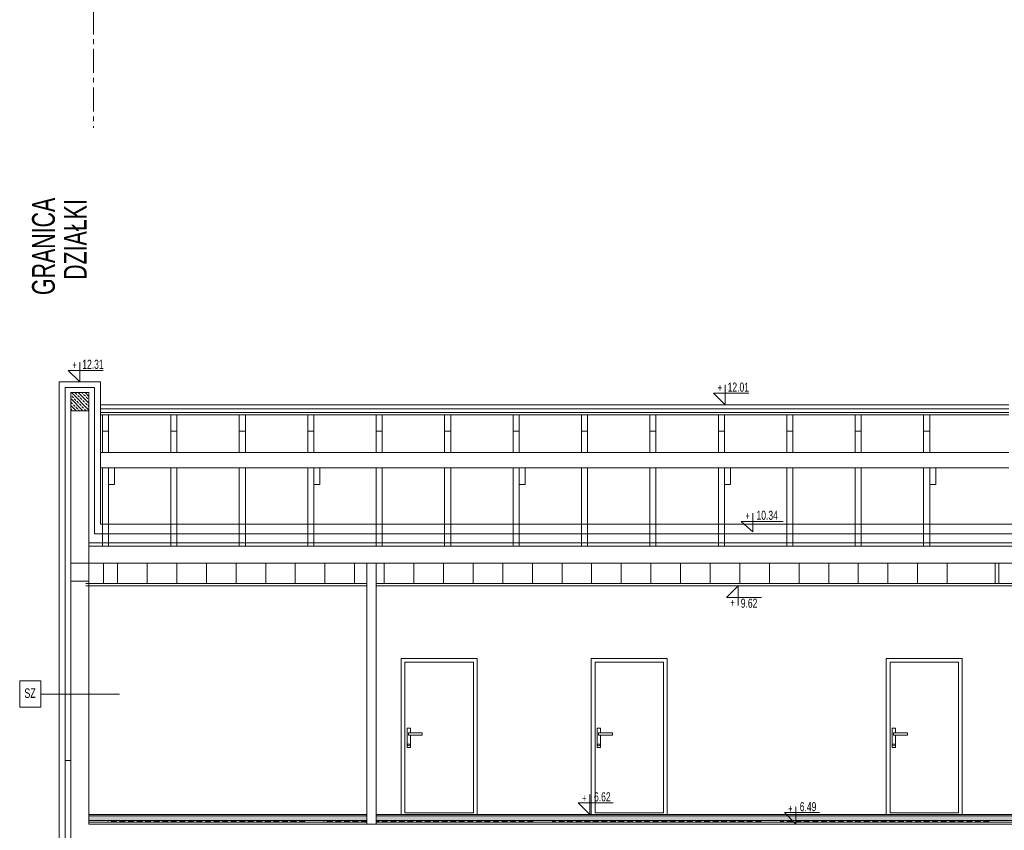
# Model space of a CAD drawing. Header units: millimetres. Extents: x 6354466 to 6508314, y -1889048 to -1342748.
# Tile 2 of 134: x 6382679 to 6395628, y -1876558 to -1865898. Entities that reach past the tile are written whole.
import ezdxf
from ezdxf.enums import TextEntityAlignment as Align

# ---------------------------------------------------------------- set-up
doc = ezdxf.new("R2010")
doc.units = ezdxf.units.MM
doc.linetypes.add('CENTER', pattern=[50.8, 31.75, -6.35, 6.35, -6.35])
doc.linetypes.add('HIDDEN', pattern=[0.375, 0.25, -0.125])
for name, color, linetype, lineweight in [('L-2', 167, 'Continuous', 13), ('L-3', 10, 'Continuous', 18), ('L-5', 152, 'Continuous', 9), ('L-AXIS', 10, 'CENTER', 18), ('L-DRZWI', 146, 'Continuous', 13), ('L-HATCH', 252, 'Continuous', 5), ('L-TXT', 141, 'Continuous', 9), ('L-Wyburzenia', 253, 'HIDDEN', 5)]:
    doc.layers.add(name, color=color, linetype=linetype, lineweight=lineweight)
doc.styles.add('125', font='cdmsimpl.shx', dxfattribs={"width": 0.7, "height": 125})
doc.styles.add('200', font='cdmsimpl.shx', dxfattribs={"width": 0.7, "height": 200})
doc.styles.add('SIMPLEX', font='cdmsimpl.shx', dxfattribs={"width": 0.7, "bigfont": 'cdmbigpl.shx'})
doc.linetypes.add('BATTING', pattern='A,0.00254,-2.54,[134,ltypeshp.shx,S=2.54,R=0,X=-2.54,Y=0],-5.08,[134,ltypeshp.shx,S=2.54,R=180,X=2.54,Y=0],-2.54', length=10.16254)

msp = doc.modelspace()

# ---------------------------------------------------------------- hatches: boundary and pattern name
at = {"layer": 'L-HATCH'}
h = msp.add_hatch(dxfattribs=at)
h.set_pattern_fill('BRASS', color=252, scale=10, angle=135, style=0)
h.set_pattern_definition([(315, (6708134.19, -1799456.32), (44.90128, 44.90128), []), (315, (6708156.644, -1799433.87), (44.90128, 44.90128), [31.75, -15.875])])
h.paths.add_polyline_path([(6383350.3, -1871041.3), (6383590.3, -1871041.3), (6383590.3, -1870801.3), (6383350.3, -1870801.3)])
at = {"layer": 'L-HATCH', "ltscale": 5}
h = msp.add_hatch(dxfattribs=at)
h.set_pattern_fill('DASH', color=256, scale=5, angle=45, style=0)
h.set_pattern_definition([(225, (7191718.726, -2012996.946), (-4e-14, -22.4506403), [15.875, -15.875])])
h.paths.add_polyline_path([(6387365.3, -1876367.8), (6413435.3, -1876367.8), (6413435.3, -1876427.8), (6387365.3, -1876427.8)])
h.paths.add_polyline_path([(6387245.3, -1876427.8), (6383590.3, -1876427.8), (6383590.3, -1876367.8), (6387245.3, -1876367.8)])

# ---------------------------------------------------------------- linework, layer by layer
at = {"layer": 'L-2'}
for p, q in [((6383350.3, -1873042.8), (6383350.3, -1870801.3)), ((6383590.3, -1870801.3), (6383350.3, -1870801.3)), ((6383590.3, -1873042.8), (6383590.3, -1870801.3)), ((6383590.3, -1871041.3), (6383350.3, -1871041.3)), ((6383350.3, -1873042.8), (6383590.3, -1873042.8)), ((6383350.3, -1877137.8), (6383350.3, -1873042.8)), ((6383590.3, -1876477.8), (6383590.3, -1873042.8)), ((6395535.3, -1873042.8), (6395535.3, -1873042.8)), ((6387365.3, -1876477.8), (6383590.3, -1876477.8)), ((6413435.3, -1876477.8), (6387365.3, -1876477.8))]:
    msp.add_line(p, q, dxfattribs=at)
at = {"layer": 'L-2', "ltscale": 8}
for p, q in [((6383590.3, -1873042.8), (6383350.3, -1873042.8)), ((6383590.3, -1873282.8), (6383350.3, -1873282.8))]:
    msp.add_line(p, q, dxfattribs=at)
at = {"layer": 'L-3'}
msp.add_line((6383200.3, -1876877.8), (6383200.3, -1870661.9), dxfattribs=at)
at = {"layer": 'L-3', "linetype": 'BATTING', "ltscale": 7}
msp.add_line((6383275.3, -1877137.8), (6383275.3, -1870736.9), dxfattribs=at)
at = {"layer": 'L-5'}
for p, q in [((6383200.3, -1870661.9), (6383740.3, -1870661.9)), ((6383740.3, -1872531.2), (6383740.3, -1870661.9)), ((6395685.3, -1870961.9), (6383740.3, -1870961.9)), ((6395685.3, -1871013.6), (6383740.3, -1871013.6)), ((6395685.3, -1871065.4), (6383740.3, -1871065.4)), ((6395685.3, -1871096.4), (6383740.3, -1871096.4)), ((6383767.2, -1871589.8), (6383767.2, -1871303.5)), ((6383847.2, -1871589.8), (6383847.2, -1871303.5)), ((6384667.2, -1871589.8), (6384667.2, -1871303.5)), ((6384747.2, -1871589.8), (6384747.2, -1871303.5)), ((6385567.2, -1871589.8), (6385567.2, -1871303.5)), ((6385647.2, -1871589.8), (6385647.2, -1871303.5)), ((6386467.2, -1871589.8), (6386467.2, -1871303.5)), ((6386547.2, -1871589.8), (6386547.2, -1871303.5)), ((6387367.2, -1871589.8), (6387367.2, -1871303.5)), ((6387447.2, -1871589.8), (6387447.2, -1871303.5)), ((6388267.2, -1871589.8), (6388267.2, -1871303.5)), ((6388347.2, -1871589.8), (6388347.2, -1871303.5)), ((6389167.2, -1871589.8), (6389167.2, -1871303.5)), ((6389247.2, -1871589.8), (6389247.2, -1871303.5)), ((6390067.2, -1871589.8), (6390067.2, -1871303.5)), ((6390147.2, -1871589.8), (6390147.2, -1871303.5)), ((6390967.2, -1871589.8), (6390967.2, -1871303.5)), ((6391047.2, -1871589.8), (6391047.2, -1871303.5)), ((6391867.2, -1871589.8), (6391867.2, -1871303.5)), ((6391947.2, -1871589.8), (6391947.2, -1871303.5)), ((6392767.2, -1871589.8), (6392767.2, -1871303.5)), ((6392847.2, -1871589.8), (6392847.2, -1871303.5)), ((6393667.2, -1871589.8), (6393667.2, -1871303.5)), ((6393747.2, -1871589.8), (6393747.2, -1871303.5)), ((6394567.2, -1871589.8), (6394567.2, -1871303.5)), ((6394647.2, -1871589.8), (6394647.2, -1871303.5)), ((6383740.3, -1871589.8), (6395685.3, -1871589.8)), ((6383740.3, -1871789.8), (6395685.3, -1871789.8)), ((6383767.2, -1872822.8), (6383767.2, -1871789.8)), ((6383847.2, -1872822.8), (6383847.2, -1871789.8)), ((6383927.2, -1871789.8), (6383927.2, -1872009.8)), ((6384667.2, -1872822.8), (6384667.2, -1871789.8)), ((6384747.2, -1872822.8), (6384747.2, -1871789.8)), ((6385567.2, -1872822.8), (6385567.2, -1871789.8)), ((6385647.2, -1872822.8), (6385647.2, -1871789.8)), ((6386467.2, -1872822.8), (6386467.2, -1871789.8)), ((6386547.2, -1872822.8), (6386547.2, -1871789.8)), ((6386627.2, -1871789.8), (6386627.2, -1872009.8)), ((6387367.2, -1872822.8), (6387367.2, -1871789.8)), ((6387447.2, -1872822.8), (6387447.2, -1871789.8)), ((6388267.2, -1872822.8), (6388267.2, -1871789.8)), ((6388347.2, -1872822.8), (6388347.2, -1871789.8)), ((6389167.2, -1872822.8), (6389167.2, -1871789.8)), ((6389247.2, -1872822.8), (6389247.2, -1871789.8)), ((6389327.2, -1871789.8), (6389327.2, -1872009.8)), ((6390067.2, -1872822.8), (6390067.2, -1871789.8)), ((6390147.2, -1872822.8), (6390147.2, -1871789.8)), ((6390967.2, -1872822.8), (6390967.2, -1871789.8)), ((6391047.2, -1872822.8), (6391047.2, -1871789.8)), ((6391867.2, -1872822.8), (6391867.2, -1871789.8)), ((6391947.2, -1872822.8), (6391947.2, -1871789.8)), ((6392027.2, -1871789.8), (6392027.2, -1872009.8)), ((6392767.2, -1872822.8), (6392767.2, -1871789.8)), ((6392847.2, -1872822.8), (6392847.2, -1871789.8)), ((6393667.2, -1872822.8), (6393667.2, -1871789.8)), ((6393747.2, -1872822.8), (6393747.2, -1871789.8)), ((6394567.2, -1872822.8), (6394567.2, -1871789.8)), ((6394647.2, -1872822.8), (6394647.2, -1871789.8)), ((6394727.2, -1871789.8), (6394727.2, -1872009.8)), ((6383927.2, -1872009.8), (6383847.2, -1872009.8)), ((6386627.2, -1872009.8), (6386547.2, -1872009.8)), ((6389327.2, -1872009.8), (6389247.2, -1872009.8)), ((6392027.2, -1872009.8), (6391947.2, -1872009.8)), ((6394727.2, -1872009.8), (6394647.2, -1872009.8)), ((6395535.3, -1872531.2), (6383740.3, -1872531.2)), ((6383781.6, -1873312.2), (6383781.6, -1873042.2)), ((6383966.2, -1873312.2), (6383966.2, -1873042.2)), ((6384355.9, -1873312.8), (6384355.9, -1873042.8)), ((6384745.6, -1873312.8), (6384745.6, -1873042.8)), ((6385135.2, -1873312.2), (6385135.2, -1873042.2)), ((6385524.9, -1873312.2), (6385524.9, -1873042.2)), ((6385914.6, -1873312.8), (6385914.6, -1873042.8)), ((6386304.2, -1873312.8), (6386304.2, -1873042.8)), ((6386693.9, -1873312.8), (6386693.9, -1873042.8)), ((6387083.5, -1873312.8), (6387083.5, -1873042.8)), ((6387245.3, -1873042.8), (6387245.3, -1876477.8)), ((6387365.3, -1873042.8), (6387365.3, -1876477.8)), ((6387473.2, -1873312.3), (6387473.2, -1873042.2)), ((6387862.9, -1873312.3), (6387862.9, -1873042.2)), ((6388252.5, -1873312.3), (6388252.5, -1873042.3)), ((6388642.2, -1873312.3), (6388642.2, -1873042.3)), ((6389031.8, -1873312.3), (6389031.9, -1873042.3)), ((6389421.5, -1873312.3), (6389421.5, -1873042.3)), ((6389811.2, -1873312.3), (6389811.2, -1873042.3)), ((6390200.8, -1873312.3), (6390200.8, -1873042.3)), ((6390590.5, -1873312.3), (6390590.5, -1873042.3)), ((6390980.2, -1873312.3), (6390980.2, -1873042.3)), ((6391369.8, -1873312.8), (6391369.8, -1873042.8)), ((6391759.5, -1873312.8), (6391759.5, -1873042.8)), ((6392149.1, -1873312.8), (6392149.2, -1873042.8)), ((6392538.8, -1873312.8), (6392538.8, -1873042.8)), ((6392928.5, -1873312.8), (6392928.5, -1873042.8)), ((6393318.1, -1873312.8), (6393318.1, -1873042.8)), ((6393707.8, -1873312.8), (6393707.8, -1873042.8)), ((6394097.5, -1873312.8), (6394097.5, -1873042.8)), ((6394487.1, -1873312.4), (6394487.1, -1873042.4)), ((6394876.8, -1873312.4), (6394876.8, -1873042.4)), ((6395506.4, -1873312.4), (6395506.5, -1873042.4)), ((6395556.1, -1873312.4), (6395556.1, -1873042.4)), ((6383550.3, -1873312.8), (6387245.3, -1873312.8)), ((6383550.3, -1873342.8), (6387245.3, -1873342.8)), ((6387365.3, -1873312.8), (6395535.3, -1873312.8)), ((6387365.3, -1873342.8), (6395535.3, -1873342.8)), ((6395535.3, -1873312.8), (6413175.3, -1873312.8)), ((6395535.3, -1873342.8), (6413175.3, -1873342.8)), ((6382957.1, -1874765.9), (6383991.7, -1874765.9))]:
    msp.add_line(p, q, dxfattribs=at)
at = {"layer": 'L-5', "ltscale": 10}
for p, q in [((6395535.3, -1872531.2), (6413285.3, -1872531.2)), ((6395535.3, -1872778.8), (6383590.3, -1872778.8)), ((6395535.3, -1872822.8), (6383590.3, -1872822.8)), ((6413435.3, -1872778.8), (6395535.3, -1872778.8)), ((6413435.3, -1872822.8), (6395535.3, -1872822.8)), ((6395535.3, -1873042.8), (6383590.3, -1873042.8)), ((6413175.3, -1873042.8), (6395535.3, -1873042.8))]:
    msp.add_line(p, q, dxfattribs=at)
at = {"layer": 'L-5', "ltscale": 5}
for p, q in [((6383590.3, -1876347.8), (6387245.3, -1876347.8)), ((6383590.3, -1876367.8), (6387245.3, -1876367.8)), ((6387365.3, -1876347.8), (6413435.3, -1876347.8)), ((6387365.3, -1876367.8), (6413435.3, -1876367.8)), ((6383590.3, -1876427.8), (6387245.3, -1876427.8)), ((6387365.3, -1876427.8), (6413435.3, -1876427.8))]:
    msp.add_line(p, q, dxfattribs=at)
at = {"layer": 'L-5'}
for points in [[(6383767.2, -1871309), (6383847.2, -1871309), (6383847.2, -1871096.4), (6383767.2, -1871096.4)], [(6384667.2, -1871309), (6384747.2, -1871309), (6384747.2, -1871096.4), (6384667.2, -1871096.4)], [(6385567.2, -1871309), (6385647.2, -1871309), (6385647.2, -1871096.4), (6385567.2, -1871096.4)], [(6386467.2, -1871309), (6386547.2, -1871309), (6386547.2, -1871096.4), (6386467.2, -1871096.4)], [(6387367.2, -1871309), (6387447.2, -1871309), (6387447.2, -1871096.4), (6387367.2, -1871096.4)], [(6388267.2, -1871309), (6388347.2, -1871309), (6388347.2, -1871096.4), (6388267.2, -1871096.4)], [(6389167.2, -1871309), (6389247.2, -1871309), (6389247.2, -1871096.4), (6389167.2, -1871096.4)], [(6390067.2, -1871309), (6390147.2, -1871309), (6390147.2, -1871096.4), (6390067.2, -1871096.4)], [(6390967.2, -1871309), (6391047.2, -1871309), (6391047.2, -1871096.4), (6390967.2, -1871096.4)], [(6391867.2, -1871309), (6391947.2, -1871309), (6391947.2, -1871096.4), (6391867.2, -1871096.4)], [(6392767.2, -1871309), (6392847.2, -1871309), (6392847.2, -1871096.4), (6392767.2, -1871096.4)], [(6393667.2, -1871309), (6393747.2, -1871309), (6393747.2, -1871096.4), (6393667.2, -1871096.4)], [(6394567.2, -1871309), (6394647.2, -1871309), (6394647.2, -1871096.4), (6394567.2, -1871096.4)], [(6382679.3, -1874593.5), (6382957.1, -1874593.5), (6382957.1, -1874938.3), (6382679.3, -1874938.3)]]:
    msp.add_lwpolyline(points, close=True, dxfattribs=at)
at = {"layer": 'L-AXIS', "ltscale": 10}
msp.add_lwpolyline([(6383200.3, -1860693.4), (6383650.3, -1860693.4), (6383650.3, -1867322.3)], dxfattribs=at)
at = {"layer": 'L-DRZWI', "linetype": 'HIDDEN', "ltscale": 300}
for p, q in [((6388488.6, -1874297.8), (6388145.3, -1874297.8)), ((6390988.6, -1874297.8), (6390645.3, -1874297.8)), ((6394868.6, -1874297.8), (6394525.3, -1874297.8))]:
    msp.add_line(p, q, dxfattribs=at)
at = {"layer": 'L-DRZWI'}
for points in [[(6388695.3, -1876347.8), (6387695.3, -1876347.8), (6387695.3, -1874297.8), (6388695.3, -1874297.8)], [(6391195.3, -1876347.8), (6390195.3, -1876347.8), (6390195.3, -1874297.8), (6391195.3, -1874297.8)], [(6395075.3, -1876347.8), (6394075.3, -1876347.8), (6394075.3, -1874297.8), (6395075.3, -1874297.8)], [(6388645.3, -1876327.8), (6387745.3, -1876327.8), (6387745.3, -1874347.8), (6388645.3, -1874347.8)], [(6391145.3, -1876327.8), (6390245.3, -1876327.8), (6390245.3, -1874347.8), (6391145.3, -1874347.8)], [(6395025.3, -1876327.8), (6394125.3, -1876327.8), (6394125.3, -1874347.8), (6395025.3, -1874347.8)]]:
    msp.add_lwpolyline(points, close=True, dxfattribs=at)
at = {"layer": 'L-DRZWI', "ltscale": 0.5}
for points in [[(6387816.7, -1875305.3), (6387816.7, -1875471), (6387773.6, -1875471), (6387773.6, -1875216.7), (6387816.7, -1875216.7), (6387816.7, -1875275)], [(6390316.7, -1875305.3), (6390316.7, -1875471), (6390273.6, -1875471), (6390273.6, -1875216.7), (6390316.7, -1875216.7), (6390316.7, -1875275)], [(6394196.7, -1875305.3), (6394196.7, -1875471), (6394153.6, -1875471), (6394153.6, -1875216.7), (6394196.7, -1875216.7), (6394196.7, -1875275)]]:
    msp.add_lwpolyline(points, dxfattribs=at)
for points in [[(6387973.2, -1875305.3), (6387791.1, -1875305.3), (6387791.1, -1875275), (6387973.2, -1875275)], [(6390473.2, -1875305.3), (6390291.1, -1875305.3), (6390291.1, -1875275), (6390473.2, -1875275)], [(6394353.2, -1875305.3), (6394171.1, -1875305.3), (6394171.1, -1875275), (6394353.2, -1875275)]]:
    msp.add_lwpolyline(points, close=True, dxfattribs=at)
for centre in [(6387795.2, -1875435), (6390295.2, -1875435), (6394175.2, -1875435)]:
    msp.add_circle(centre, 13.3, dxfattribs=at)
at = {"layer": 'L-HATCH', "linetype": 'BATTING', "ltscale": 7}
for p, q in [((6383665.3, -1870736.9), (6383275.3, -1870736.9)), ((6383665.3, -1872657.8), (6383665.3, -1870736.9)), ((6383665.3, -1872657.8), (6395610.3, -1872657.8)), ((6395535.3, -1872657.8), (6413360.3, -1872657.8))]:
    msp.add_line(p, q, dxfattribs=at)
at = {"layer": 'L-HATCH', "linetype": 'BATTING', "ltscale": 2}
for p, q in [((6383590.3, -1876452.8), (6387245.3, -1876452.8)), ((6387365.3, -1876452.8), (6413435.3, -1876452.8))]:
    msp.add_line(p, q, dxfattribs=at)
at = {"layer": 'L-TXT'}
for p, q in [((6383470.3, -1870401.5), (6383470.3, -1870661.9)), ((6383779.1, -1870510), (6383318.4, -1870510)), ((6383318.4, -1870510), (6383470.3, -1870661.9)), ((6391957.2, -1870701.5), (6391957.2, -1870961.9)), ((6392266, -1870810), (6391805.3, -1870810)), ((6391805.3, -1870810), (6391957.2, -1870961.9)), ((6392319.8, -1872387.5), (6392319.8, -1872631)), ((6392720.1, -1872496), (6392167.9, -1872496)), ((6392167.9, -1872496), (6392319.8, -1872631)), ((6391974.1, -1873494.7), (6392126, -1873342.8)), ((6392126, -1873603.2), (6392126, -1873342.8)), ((6392434.7, -1873494.7), (6391974.1, -1873494.7)), ((6390176.8, -1876087.4), (6390176.8, -1876347.8)), ((6390485.5, -1876195.9), (6390024.9, -1876195.9)), ((6390024.9, -1876195.9), (6390176.8, -1876347.8)), ((6393197.1, -1876324), (6392736.4, -1876324)), ((6392736.4, -1876324), (6392888.3, -1876477.8)), ((6392888.3, -1876250.5), (6392888.3, -1876477.8))]:
    msp.add_line(p, q, dxfattribs=at)
at = {"layer": 'L-Wyburzenia', "ltscale": 300}
for p, q in [((6383350.3, -1875637.8), (6383250.3, -1875637.8)), ((6386430.3, -1876437.8), (6383840.3, -1876437.8)), ((6387245.3, -1876437.8), (6386680.3, -1876437.8)), ((6389430.3, -1876437.8), (6387365.3, -1876437.8)), ((6392430.3, -1876437.8), (6389680.3, -1876437.8)), ((6395430.3, -1876437.8), (6392680.3, -1876437.8))]:
    msp.add_line(p, q, dxfattribs=at)

# ---------------------------------------------------------------- texts
at = {"layer": 'L-3', "style": '200', "width": 0.7}
for s, p in [('DZIAŁKI', (6383560, -1869319.7)), ('GRANICA', (6383141.6, -1869519.4))]:
    msp.add_text(s, height=300, rotation=90, dxfattribs=at).set_placement(p)
at = {"layer": 'L-3', "style": '125', "width": 0.7}
msp.add_text('SZ', height=125, dxfattribs=at).set_placement((6382740.9, -1874816))
at = {"layer": 'L-TXT', "style": 'SIMPLEX', "width": 0.7}
for p in [(6383430, -1870489.9), (6391916.9, -1870789.9), (6392281.3, -1872474.9)]:
    msp.add_text('+', height=104.2, dxfattribs=at).set_placement(p, align=Align.RIGHT)
for s, p in [('12.31', (6383502.2, -1870489.9)), ('12.01', (6391989.1, -1870789.9)), ('10.34', (6392369.1, -1872474.9)), ('9.62', (6392161.9, -1873631.3)), ('6.62', (6390232.4, -1876177.6)), ('6.49', (6392937.6, -1876307.3))]:
    msp.add_text(s, height=120, dxfattribs=at).set_placement(p)
for p in [(6392023.2, -1873514.7), (6390074, -1876086.5), (6392785.5, -1876225.4)]:
    msp.add_text('+', height=104.2, rotation=180, dxfattribs=at).set_placement(p, align=Align.RIGHT)

doc.saveas('drawing.dxf')
